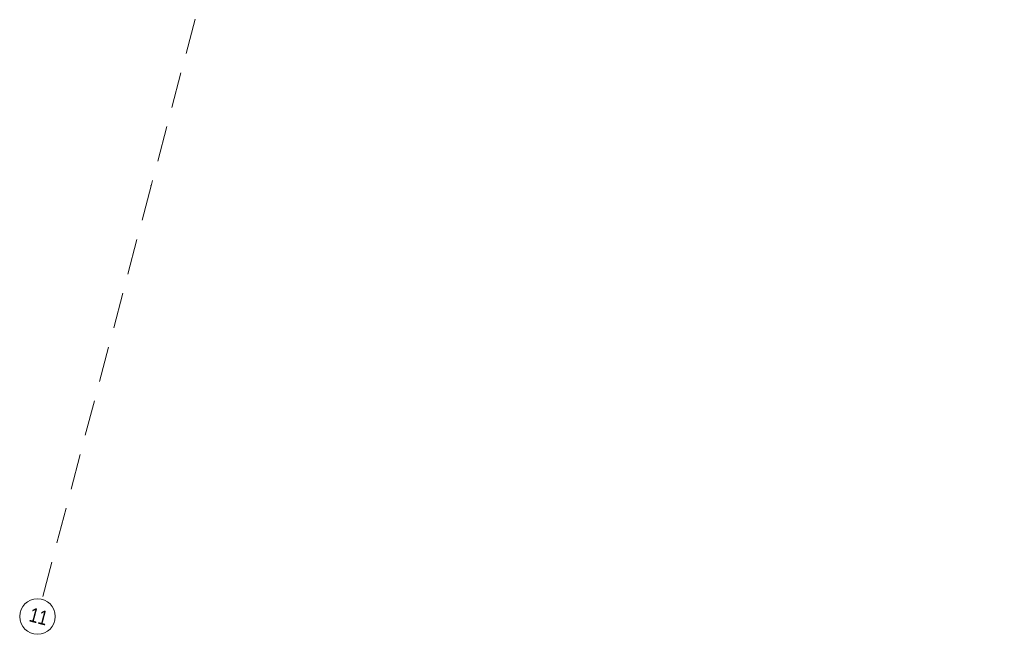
# Model space of a CAD drawing. Header units: millimetres. Extents: x -176817 to 18864955, y -12996033 to 201123.
# Tile 131 of 256: x 167018 to 173927, y -18220 to -13907. Entities that reach past the tile are written whole.
import ezdxf
from ezdxf.enums import TextEntityAlignment as Align

# ---------------------------------------------------------------- set-up
doc = ezdxf.new("R2010")
doc.units = ezdxf.units.MM
doc.header["$MEASUREMENT"] = 0
doc.linetypes.add('Przerywana długa', pattern=[390, 250, -140])
doc.layers.add('410-K Osie', color=7, linetype='Continuous')
doc.styles.add('STYL_AUTOMATYCZNY_8', font='ARIALN.TTF')

# ---------------------------------------------------------------- blocks, each defined once
blk = doc.blocks.new('Standardowy znacznik osi[646]_2', base_point=(189711.8, 67432.3))
at = {"layer": '410-K Osie', "color": 5, "linetype": 'Przerywana długa', "lineweight": 0}
for p, q in [((188946.4, 64531.6), (167940.7, -15073.1)), ((167940.7, -15073.1), (167175.3, -17973.9))]:
    blk.add_line(p, q, dxfattribs=at)
at = {"layer": '410-K Osie', "color": 5, "linetype": 'Continuous', "lineweight": 0}
blk.add_circle((167143.4, -18094.7), 125, dxfattribs=at)
at = {"layer": '410-K Osie', "color": 5, "linetype": 'Przerywana długa', "lineweight": 0}
blk.add_point((167940.7, -15073.1), dxfattribs=at)
blk.add_point((167940.7, -15073.1), dxfattribs=at)
at = {"layer": '410-K Osie', "color": 7, "lineweight": 0, "style": 'STYL_AUTOMATYCZNY_8'}
for tag, p in [('AC_MarkerText_1_0', (189764.8, 67601.9)), ('AC_MarkerText_1_1', (167164.4, -18046))]:
    blk.add_attdef(tag, text='', height=100, rotation=345.21803, dxfattribs=at).set_placement(p, align=Align.TOP_CENTER)

msp = doc.modelspace()

# ---------------------------------------------------------------- block references
at = {"layer": '410-K Osie', "color": 5, "linetype": 'Continuous', "lineweight": 0}
ref = msp.add_blockref('Standardowy znacznik osi[646]_2', (189711.85, 67432.33), dxfattribs=at)
ref.add_attrib('AC_MarkerText_1_1', '11', dxfattribs={"color": 7, "lineweight": 0, "height": 100, "rotation": 345.218034, "style": 'STYL_AUTOMATYCZNY_8'}).set_placement((167164.44, -18045.97), align=Align.TOP_CENTER)

doc.saveas('drawing.dxf')
